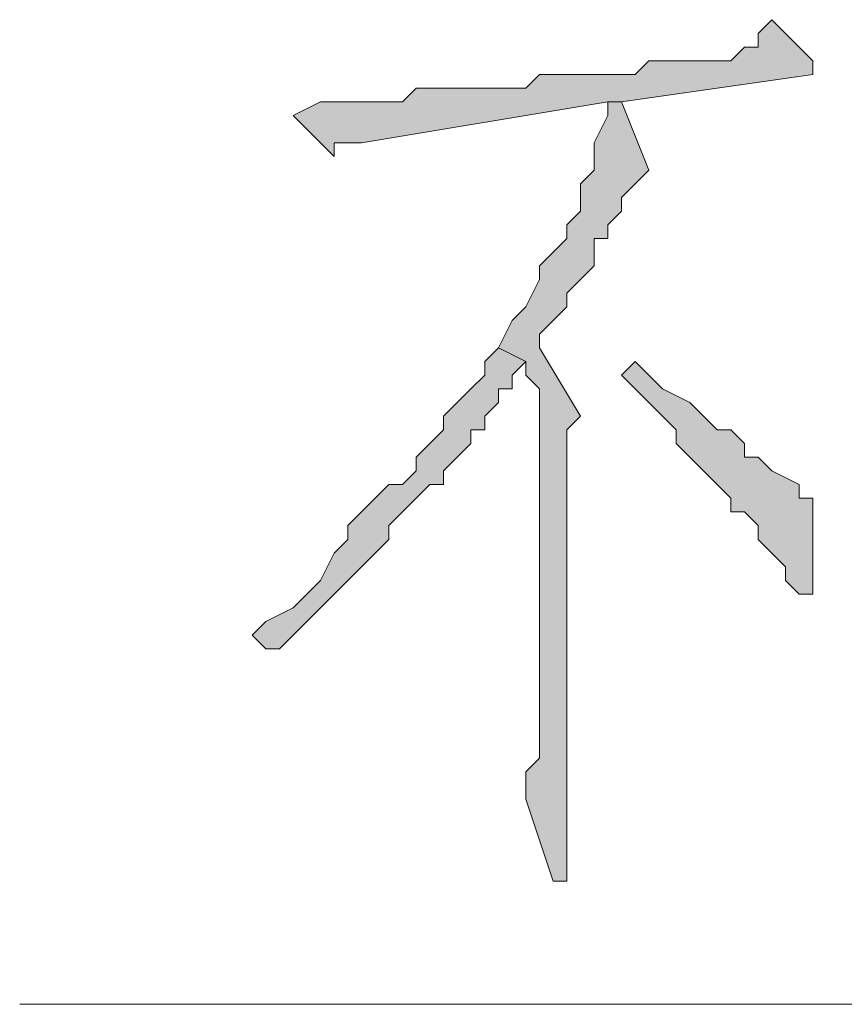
# Model space of a CAD drawing. Extents: x 566443 to 590371, y 3845226 to 3876576.
# Tile 180 of 221: x 586678.11 to 586680.66, y 3853968.8 to 3853971.85. Entities that reach past the tile are written whole.
import ezdxf

# ---------------------------------------------------------------- set-up
doc = ezdxf.new("R2010")
doc.units = 0
doc.layers.add('C00-00-00', color=7, linetype='CONTINUOUS')

msp = doc.modelspace()

# ---------------------------------------------------------------- hatches: boundary and pattern name
at = {"layer": 'C00-00-00'}
h = msp.add_hatch(color=256, dxfattribs=at)
h.dxf.hatch_style = 2
h.paths.add_polyline_path([(586680.4396, 3853971.8516), (586680.3972, 3853971.8093), (586680.3972, 3853971.7669), (586680.3549, 3853971.7669), (586680.3126, 3853971.7246), (586680.0586, 3853971.7246), (586680.0162, 3853971.6823), (586679.7199, 3853971.6823), (586679.6776, 3853971.6399), (586679.3389, 3853971.6399), (586679.2966, 3853971.5976), (586679.0426, 3853971.5976), (586678.9579, 3853971.5553), (586679.0849, 3853971.4283), (586679.0849, 3853971.4706), (586679.1272, 3853971.4706), (586679.1696, 3853971.4706), (586679.9316, 3853971.5976), (586679.9739, 3853971.5976), (586680.5666, 3853971.6823), (586680.5666, 3853971.7246)])
h = msp.add_hatch(color=256, dxfattribs=at)
h.dxf.hatch_style = 2
h.paths.add_polyline_path([(586679.9739, 3853971.5976), (586679.9316, 3853971.5976), (586679.9316, 3853971.5553), (586679.8892, 3853971.4706), (586679.8892, 3853971.3859), (586679.8469, 3853971.3436), (586679.8469, 3853971.2589), (586679.8046, 3853971.2166), (586679.8046, 3853971.1743), (586679.7622, 3853971.1319), (586679.7199, 3853971.0896), (586679.7199, 3853971.0473), (586679.6776, 3853970.9626), (586679.6352, 3853970.9203), (586679.5929, 3853970.8356), (586679.6776, 3853970.7933), (586679.6776, 3853970.7509), (586679.7199, 3853970.7086), (586679.7199, 3853970.5393), (586679.7199, 3853970.4969), (586679.7199, 3853969.5656), (586679.6776, 3853969.5233), (586679.6776, 3853969.4386), (586679.7622, 3853969.1846), (586679.8046, 3853969.1846), (586679.8046, 3853969.2693), (586679.8046, 3853970.5816), (586679.8469, 3853970.6239), (586679.7199, 3853970.8356), (586679.7199, 3853970.8779), (586679.7622, 3853970.9203), (586679.8046, 3853970.9626), (586679.8046, 3853971.0049), (586679.8469, 3853971.0473), (586679.8892, 3853971.0896), (586679.8892, 3853971.1743), (586679.9316, 3853971.1743), (586679.9316, 3853971.2166), (586679.9739, 3853971.2589), (586679.9739, 3853971.3013), (586680.0162, 3853971.3436), (586680.0586, 3853971.3859)])
h = msp.add_hatch(color=256, dxfattribs=at)
h.dxf.hatch_style = 2
h.paths.add_polyline_path([(586679.5929, 3853970.8356), (586679.5506, 3853970.7933), (586679.5506, 3853970.7509), (586679.5082, 3853970.7086), (586679.4659, 3853970.6663), (586679.4236, 3853970.6239), (586679.4236, 3853970.5816), (586679.3812, 3853970.5393), (586679.3389, 3853970.4969), (586679.3389, 3853970.4546), (586679.2966, 3853970.4123), (586679.2542, 3853970.4123), (586679.2119, 3853970.3699), (586679.1696, 3853970.3276), (586679.1272, 3853970.2853), (586679.1272, 3853970.2429), (586679.0849, 3853970.2006), (586679.0426, 3853970.1159), (586679.0002, 3853970.0736), (586678.9579, 3853970.0313), (586678.8732, 3853969.9889), (586678.8309, 3853969.9466), (586678.8732, 3853969.9043), (586678.9156, 3853969.9043), (586678.9579, 3853969.9466), (586679.0002, 3853969.9889), (586679.0426, 3853970.0313), (586679.0849, 3853970.0736), (586679.1272, 3853970.1159), (586679.1696, 3853970.1583), (586679.2119, 3853970.2006), (586679.2542, 3853970.2429), (586679.2542, 3853970.2853), (586679.2966, 3853970.3276), (586679.3389, 3853970.3699), (586679.3812, 3853970.4123), (586679.4236, 3853970.4123), (586679.4236, 3853970.4546), (586679.4659, 3853970.4969), (586679.5082, 3853970.5393), (586679.5082, 3853970.5816), (586679.5506, 3853970.5816), (586679.5506, 3853970.6239), (586679.5929, 3853970.6663), (586679.5929, 3853970.7086), (586679.6352, 3853970.7086), (586679.6352, 3853970.7509), (586679.6776, 3853970.7933)])
h = msp.add_hatch(color=256, dxfattribs=at)
h.dxf.hatch_style = 2
h.paths.add_polyline_path([(586680.0162, 3853970.7933), (586679.9739, 3853970.7509), (586680.0162, 3853970.7086), (586680.0586, 3853970.6663), (586680.1009, 3853970.6239), (586680.1432, 3853970.5816), (586680.1432, 3853970.5393), (586680.1856, 3853970.4969), (586680.2279, 3853970.4546), (586680.2702, 3853970.4123), (586680.3126, 3853970.3699), (586680.3126, 3853970.3276), (586680.3549, 3853970.3276), (586680.3972, 3853970.2853), (586680.3972, 3853970.2429), (586680.4396, 3853970.2006), (586680.4819, 3853970.1583), (586680.4819, 3853970.1159), (586680.5242, 3853970.0736), (586680.5666, 3853970.0736), (586680.5666, 3853970.1159), (586680.5666, 3853970.3699), (586680.5242, 3853970.3699), (586680.5242, 3853970.4123), (586680.4396, 3853970.4546), (586680.3972, 3853970.4969), (586680.3549, 3853970.4969), (586680.3549, 3853970.5393), (586680.3126, 3853970.5816), (586680.2702, 3853970.5816), (586680.2279, 3853970.6239), (586680.1856, 3853970.6663), (586680.1009, 3853970.7086), (586680.0586, 3853970.7509)])

# ---------------------------------------------------------------- linework, layer by layer
at = {"layer": 'C00-00-00', "lineweight": 0}
for points in [[(586680.4396, 3853971.8516), (586680.3972, 3853971.8093), (586680.3972, 3853971.7669), (586680.3549, 3853971.7669), (586680.3126, 3853971.7246), (586680.0586, 3853971.7246), (586680.0162, 3853971.6823), (586679.7199, 3853971.6823), (586679.6776, 3853971.6399), (586679.3389, 3853971.6399), (586679.2966, 3853971.5976), (586679.0426, 3853971.5976), (586678.9579, 3853971.5553), (586679.0849, 3853971.4283), (586679.0849, 3853971.4706), (586679.1272, 3853971.4706), (586679.1696, 3853971.4706), (586679.9316, 3853971.5976), (586679.9739, 3853971.5976), (586680.5666, 3853971.6823), (586680.5666, 3853971.7246)], [(586679.9739, 3853971.5976), (586679.9316, 3853971.5976), (586679.9316, 3853971.5553), (586679.8892, 3853971.4706), (586679.8892, 3853971.3859), (586679.8469, 3853971.3436), (586679.8469, 3853971.2589), (586679.8046, 3853971.2166), (586679.8046, 3853971.1743), (586679.7622, 3853971.1319), (586679.7199, 3853971.0896), (586679.7199, 3853971.0473), (586679.6776, 3853970.9626), (586679.6352, 3853970.9203), (586679.5929, 3853970.8356), (586679.6776, 3853970.7933), (586679.6776, 3853970.7509), (586679.7199, 3853970.7086), (586679.7199, 3853970.5393), (586679.7199, 3853970.4969), (586679.7199, 3853969.5656), (586679.6776, 3853969.5233), (586679.6776, 3853969.4386), (586679.7622, 3853969.1846), (586679.8046, 3853969.1846), (586679.8046, 3853969.2693), (586679.8046, 3853970.5816), (586679.8469, 3853970.6239), (586679.7199, 3853970.8356), (586679.7199, 3853970.8779), (586679.7622, 3853970.9203), (586679.8046, 3853970.9626), (586679.8046, 3853971.0049), (586679.8469, 3853971.0473), (586679.8892, 3853971.0896), (586679.8892, 3853971.1743), (586679.9316, 3853971.1743), (586679.9316, 3853971.2166), (586679.9739, 3853971.2589), (586679.9739, 3853971.3013), (586680.0162, 3853971.3436), (586680.0586, 3853971.3859)], [(586679.5929, 3853970.8356), (586679.5506, 3853970.7933), (586679.5506, 3853970.7509), (586679.5082, 3853970.7086), (586679.4659, 3853970.6663), (586679.4236, 3853970.6239), (586679.4236, 3853970.5816), (586679.3812, 3853970.5393), (586679.3389, 3853970.4969), (586679.3389, 3853970.4546), (586679.2966, 3853970.4123), (586679.2542, 3853970.4123), (586679.2119, 3853970.3699), (586679.1696, 3853970.3276), (586679.1272, 3853970.2853), (586679.1272, 3853970.2429), (586679.0849, 3853970.2006), (586679.0426, 3853970.1159), (586679.0002, 3853970.0736), (586678.9579, 3853970.0313), (586678.8732, 3853969.9889), (586678.8309, 3853969.9466), (586678.8732, 3853969.9043), (586678.9156, 3853969.9043), (586678.9579, 3853969.9466), (586679.0002, 3853969.9889), (586679.0426, 3853970.0313), (586679.0849, 3853970.0736), (586679.1272, 3853970.1159), (586679.1696, 3853970.1583), (586679.2119, 3853970.2006), (586679.2542, 3853970.2429), (586679.2542, 3853970.2853), (586679.2966, 3853970.3276), (586679.3389, 3853970.3699), (586679.3812, 3853970.4123), (586679.4236, 3853970.4123), (586679.4236, 3853970.4546), (586679.4659, 3853970.4969), (586679.5082, 3853970.5393), (586679.5082, 3853970.5816), (586679.5506, 3853970.5816), (586679.5506, 3853970.6239), (586679.5929, 3853970.6663), (586679.5929, 3853970.7086), (586679.6352, 3853970.7086), (586679.6352, 3853970.7509), (586679.6776, 3853970.7933)], [(586680.0162, 3853970.7933), (586679.9739, 3853970.7509), (586680.0162, 3853970.7086), (586680.0586, 3853970.6663), (586680.1009, 3853970.6239), (586680.1432, 3853970.5816), (586680.1432, 3853970.5393), (586680.1856, 3853970.4969), (586680.2279, 3853970.4546), (586680.2702, 3853970.4123), (586680.3126, 3853970.3699), (586680.3126, 3853970.3276), (586680.3549, 3853970.3276), (586680.3972, 3853970.2853), (586680.3972, 3853970.2429), (586680.4396, 3853970.2006), (586680.4819, 3853970.1583), (586680.4819, 3853970.1159), (586680.5242, 3853970.0736), (586680.5666, 3853970.0736), (586680.5666, 3853970.1159), (586680.5666, 3853970.3699), (586680.5242, 3853970.3699), (586680.5242, 3853970.4123), (586680.4396, 3853970.4546), (586680.3972, 3853970.4969), (586680.3549, 3853970.4969), (586680.3549, 3853970.5393), (586680.3126, 3853970.5816), (586680.2702, 3853970.5816), (586680.2279, 3853970.6239), (586680.1856, 3853970.6663), (586680.1009, 3853970.7086), (586680.0586, 3853970.7509)]]:
    msp.add_lwpolyline(points, close=True, dxfattribs=at)
at = {"layer": 'C00-00-00', "lineweight": 9}
msp.add_lwpolyline([(586704.9082, 3853968.8036), (586678.1112, 3853968.8036)], dxfattribs=at)

doc.saveas('drawing.dxf')
